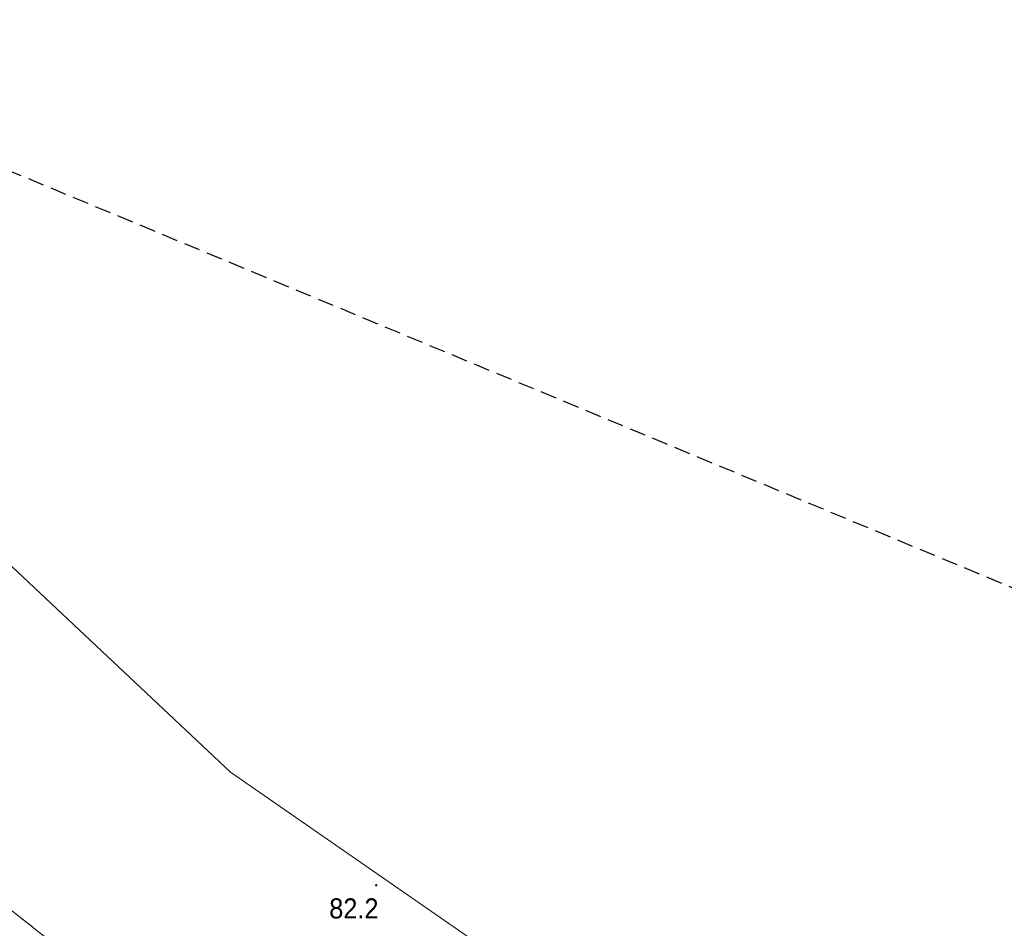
# Model space of a CAD drawing. Header units: metres. Extents: x 6540907 to 6541833, y 5893434 to 5894895.
# Tile 155 of 256: x 6541474 to 6541511, y 5893650 to 5893684. Entities that reach past the tile are written whole.
import ezdxf

# ---------------------------------------------------------------- set-up
doc = ezdxf.new("R2010")
doc.units = ezdxf.units.M
doc.header["$MEASUREMENT"] = 0
for name, pattern in [('2', [0.9, 0.6, -0.3]), ('219-500', [0, 0]), ('egug-500', [1, 0.5, -0.5])]:
    doc.linetypes.add(name, pattern=pattern)
doc.layers.get('0').update_dxf_attribs({"color": 2, "linetype": 'CONTINUOUS', "lineweight": 5})
for name, color, linetype, lineweight in [('218-kontur użytku gruntowego', 251, 'CONTINUOUS', 9), ('219-działka ewidencyjna', 152, 'CONTINUOUS', 18), ('pikieta naturalna', 251, 'CONTINUOUS', 9), ('pikieta naturalna-Atr2', 251, 'CONTINUOUS', 9), ('woda stojąca', 251, 'CONTINUOUS', 9), ('Zakres', 252, 'CONTINUOUS', 15)]:
    doc.layers.add(name, color=color, linetype=linetype, lineweight=lineweight)
doc.styles.get("Standard").update_dxf_attribs({"font": 'Arial', "width": 0.75})

# ---------------------------------------------------------------- blocks, each defined once
blk = doc.blocks.new('PW01')
at = {"linetype": 'Continuous', "lineweight": 13}
h = blk.add_hatch(color=0, dxfattribs=at)
edge = h.paths.add_edge_path()
edge.add_arc((0, 0), 0.045, 0, 360)

msp = doc.modelspace()

# ---------------------------------------------------------------- linework, layer by layer
at = {"layer": '218-kontur użytku gruntowego', "linetype": 'egug-500', "lineweight": 18, "flags": 128}
for points in [[(6541474.93, 5893649.983), (6541415.18, 5893697.223)], [(6541415.18, 5893697.223), (6541474.93, 5893649.983)]]:
    msp.add_lwpolyline(points, dxfattribs=at)
at = {"layer": '219-działka ewidencyjna', "linetype": '219-500', "lineweight": 18, "flags": 128}
msp.add_lwpolyline([(6541528.91, 5893607.303), (6541415.18, 5893697.223)], dxfattribs=at)
at = {"layer": 'woda stojąca', "linetype": 'Continuous', "lineweight": 18, "flags": 128}
msp.add_lwpolyline([(6541367.34, 5893722.853), (6541389.88, 5893720.183), (6541402.75, 5893717.593), (6541409.99, 5893716.313), (6541446.46, 5893689.393), (6541481.8, 5893656.163), (6541502.15, 5893642.063), (6541553.78, 5893625.433), (6541585.51, 5893611.003), (6541602.96, 5893604.983), (6541638.54, 5893600.133), (6541655.67, 5893595.003), (6541664.14, 5893572.153), (6541679.96, 5893529.473), (6541682.61, 5893525.314)], dxfattribs=at)
at = {"layer": 'Zakres', "linetype": '2', "lineweight": 25, "flags": 128}
msp.add_lwpolyline([(6541682.61, 5893538.602), (6541557.28, 5893643.783), (6541380.44, 5893717.283), (6541307.38, 5893706.193), (6541211.66, 5893744.233), (6541170.76, 5893749.163), (6541137.92, 5893734.863), (6541058.11, 5893726.893), (6540997.5, 5893673.663), (6540930.81, 5893582.593)], dxfattribs=at)

# ---------------------------------------------------------------- block references
at = {"layer": 'pikieta naturalna', "linetype": 'Continuous', "lineweight": 13}
msp.add_blockref('PW01', (6541487.24, 5893651.943), dxfattribs=at)

# ---------------------------------------------------------------- texts
at = {"layer": 'pikieta naturalna-Atr2', "width": 0.9}
msp.add_text('82.2', height=0.75, dxfattribs=at).set_placement((6541485.49, 5893650.703))

doc.saveas('drawing.dxf')
